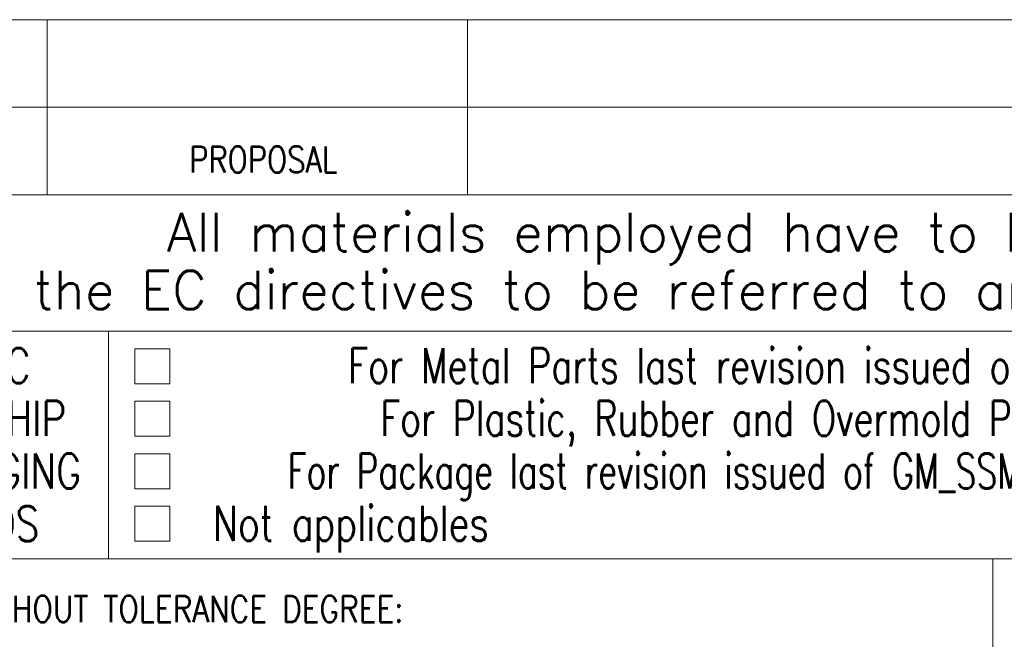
# Model space of a CAD drawing. Header units: millimetres. Extents: x 4 to 415, y -8563 to 292.
# Tile 201 of 256: x 239 to 296, y 40 to 76. Entities that reach past the tile are written whole.
import ezdxf

# ---------------------------------------------------------------- set-up
doc = ezdxf.new("R2010")
doc.units = ezdxf.units.MM
doc.layers.add('1', color=7, linetype='Continuous')
doc.layers.add('256', color=7, linetype='Continuous')
doc.styles.add('blockfont', font='simplex.shx')

# ---------------------------------------------------------------- blocks, each defined once
blk = doc.blocks.new('TabularNote1')
at = {"layer": '1', "color": 172, "linetype": 'Continuous', "lineweight": 18}
for p, q in [((233.000016, 75.794266), (241.000016, 75.794266)), ((241.000016, 75.794266), (241.000016, 70.794266)), ((241.000016, 75.794266), (265.000016, 75.794266)), ((265.000016, 75.794266), (265.000016, 70.794266)), ((265.000016, 75.794266), (365.000016, 75.794266)), ((233.000016, 70.794266), (241.000016, 70.794266)), ((241.000016, 70.794266), (265.000016, 70.794266)), ((265.000016, 70.794266), (365.000016, 70.794266))]:
    blk.add_line(p, q, dxfattribs=at)

msp = doc.modelspace()

# ---------------------------------------------------------------- linework, layer by layer
at = {"layer": '256', "color": 4, "linetype": 'Continuous', "lineweight": 18}
for p, q in [((241, 72.7943), (241, 65.7943)), ((265, 72.7943), (265, 65.7943)), ((225, 70.7943), (415, 70.7943)), ((225, 58), (415, 58)), ((244.5, 58), (244.5, 45)), ((246, 57), (246, 55)), ((248, 57), (246, 57)), ((248, 57), (248, 55)), ((248, 55), (246, 55)), ((248, 54), (246, 54)), ((246, 54), (246, 52)), ((248, 54), (248, 52)), ((248, 52), (246, 52)), ((248, 51), (246, 51)), ((246, 51), (246, 49)), ((248, 51), (248, 49)), ((248, 49), (246, 49)), ((246, 48), (246, 46)), ((248, 48), (246, 48)), ((248, 48), (248, 46)), ((248, 46), (246, 46))]:
    msp.add_line(p, q, dxfattribs=at)
at = {"layer": '256', "color": 3, "linetype": 'Continuous', "lineweight": 18}
for p, q in [((225, 65.7943), (415, 65.7943)), ((233, 45), (241, 45)), ((233, 45), (241, 45)), ((241, 45), (265, 45)), ((241, 45), (265, 45)), ((265, 45), (365, 45)), ((265, 45), (365, 45)), ((295, 45), (295, 5))]:
    msp.add_line(p, q, dxfattribs=at)

# ---------------------------------------------------------------- block references
at = {"layer": '1', "color": 172, "linetype": 'Continuous', "lineweight": 18}
msp.add_blockref('TabularNote1', (0, 0), dxfattribs=at)

# ---------------------------------------------------------------- texts
at = {"layer": '1', "color": 3, "linetype": 'Continuous', "lineweight": 13, "insert": (258.3392, 45.3542), "char_height": 2, "attachment_point": 8, "line_spacing_factor": 0.903614, "style": 'blockfont'}
msp.add_mtext('\\W0.7629;Not applicables', dxfattribs=at)
at = {"layer": '256', "color": 1, "linetype": 'Continuous', "lineweight": 13, "insert": (253.1172, 70.8358), "char_height": 2, "attachment_point": 8, "line_spacing_factor": 0.903614, "style": 'blockfont'}
msp.add_mtext('\\W0.9844; ', dxfattribs=at)
at = {"layer": '256', "color": 4, "linetype": 'Continuous', "lineweight": 13, "char_height": 1.5, "line_spacing_factor": 0.903614, "style": 'blockfont'}
for s, insert, attachment_point in [('\\W0.8132;PROPOSAL', (253.3419, 67.0583), 8), ('\\W0.8308;DIMESIONS WITHOUT TOLERANCE DEGREE:', (226.7988, 41.3834), 7)]:
    msp.add_mtext(s, dxfattribs=dict(at, insert=insert, attachment_point=attachment_point))
at = {"layer": '256', "color": 3, "linetype": 'Continuous', "lineweight": 13, "attachment_point": 8, "line_spacing_factor": 0.903614, "style": 'blockfont'}
for s, insert, char_height in [('\\W0.9988;All materials employed have to be selected among RoHS compliant materials:', (306.5483, 61.8183), 2.2), ('\\W0.9983;the EC directives to be referred to are 2002/95/EC and correlated subsequent ones.', (305.1323, 58.5183), 2.2), ('\\W0.7821;DATALOGIC\\PWORKMANSHIP\\PAND PACKAGING\\PSTANDARDS', (234.6121, 46), 2), ('\\W0.7354;For Metal Parts last revision issued of GM_SSM_010_SPM. Unless otherwise specified, surfaces shall be category', (314.9538, 54.3542), 2), ('\\W0.7316;For Plastic, Rubber and Overmold Parts last revision issued of GM_SSM_004_SPP. Unless otherwise specified, surfaces shall be category', (328.6605, 51.3542), 2), ('\\W0.6940;For Package last revision issued of GM_SSM_002_SPS and GM_SSM_007_SPI.', (291.116, 48.3542), 2)]:
    msp.add_mtext(s, dxfattribs=dict(at, insert=insert, char_height=char_height))

doc.saveas('drawing.dxf')
